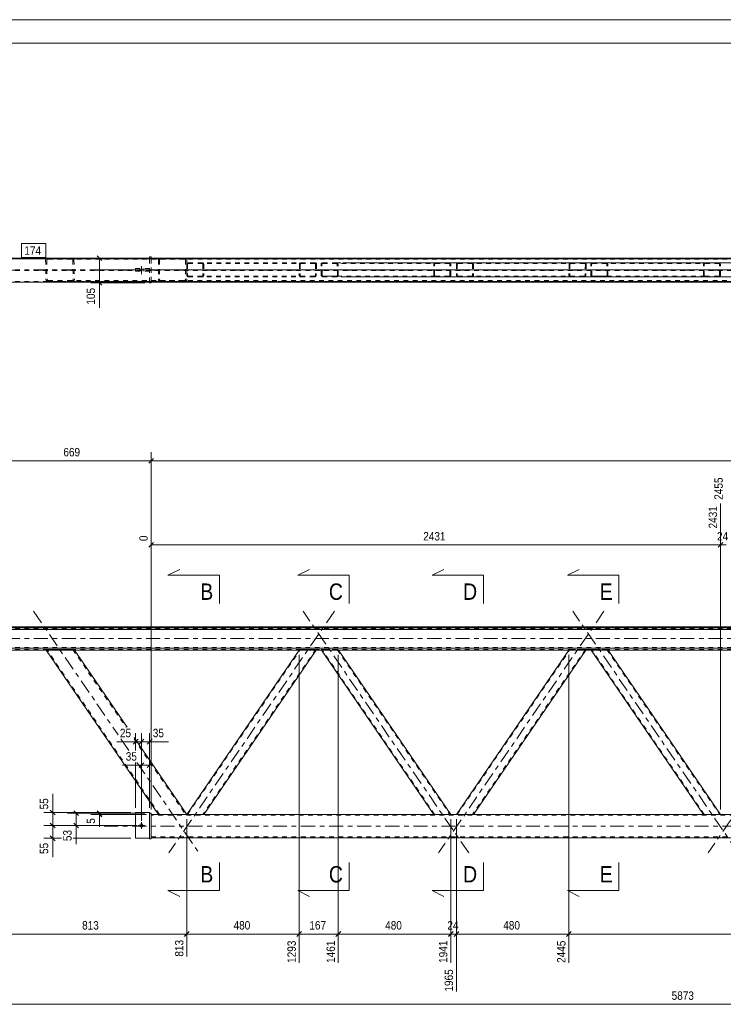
# Model space of a CAD drawing. Header units: millimetres. Extents: x 0 to 914, y 0 to 420.
# Tile 5 of 14: x 121 to 271, y 210 to 420. Entities that reach past the tile are written whole.
import ezdxf

# ---------------------------------------------------------------- set-up
doc = ezdxf.new("R2010")
doc.units = ezdxf.units.MM
for name, pattern in [('XKITLINE00', [0]), ('XKITLINE01', [4, 1, -1, 1, -1]), ('XKITLINE02', [4, 2, -2]), ('XKITLINE03', [6, 3, -1, 1, -1])]:
    doc.linetypes.add(name, pattern=pattern)
for name, color, linetype, lineweight in [('Arkusz rysunku', 3, 'Continuous', 0), ('Element', 2, 'Continuous', 0), ('Przekrój', 7, 'Continuous', 0), ('Wymiar', 4, 'Continuous', 0), ('Znak elementu', 2, 'Continuous', 0), ('Śruba', 3, 'Continuous', 0)]:
    doc.layers.add(name, color=color, linetype=linetype, lineweight=lineweight)
doc.styles.add('ARIAL', font='ARIAL.TTF')

msp = doc.modelspace()

# ---------------------------------------------------------------- linework, layer by layer
at = {"layer": 'Arkusz rysunku', "linetype": 'XKITLINE00', "lineweight": 0}
for p, q in [((914, 420), (0, 420)), ((909, 415), (5, 415))]:
    msp.add_line(p, q, dxfattribs=at)
at = {"layer": 'Element', "linetype": 'XKITLINE00', "lineweight": 0}
for p, q in [((115.58, 369.12), (131.67, 369.12)), ((115.58, 369.1), (664.28, 369.1)), ((115.58, 368.98), (664.28, 368.98)), ((115.58, 368.97), (664.28, 368.97)), ((126.56, 369.12), (126.57, 369.12)), ((131.66, 369.12), (126.57, 369.12)), ((155.75, 369.12), (131.66, 369.12)), ((131.66, 369.12), (131.67, 369.12)), ((131.67, 369.12), (664.28, 369.12)), ((148.32, 369.36), (148.32, 369.12)), ((148.62, 369.36), (148.32, 369.36)), ((148.62, 369.12), (148.62, 369.36)), ((155.75, 369.12), (155.76, 369.12)), ((115.58, 363.97), (429.5, 363.97)), ((148.32, 363.86), (148.32, 363.97)), ((148.32, 363.86), (148.62, 363.86)), ((148.62, 363.86), (148.62, 363.97)), ((115.58, 290.39), (664.28, 290.39)), ((115.58, 290.23), (664.28, 290.23)), ((664.28, 289.83), (115.58, 289.83)), ((115.58, 285.83), (664.28, 285.83)), ((115.58, 285.43), (126.67, 285.43)), ((126.2, 285.43), (150.18, 250.39)), ((126.67, 285.43), (126.68, 285.43)), ((126.68, 285.43), (131.77, 285.43)), ((126.68, 285.43), (131.77, 285.43)), ((131.77, 285.43), (131.78, 285.43)), ((131.78, 285.43), (664.28, 285.43)), ((132.25, 285.43), (143.49, 269.01)), ((180.22, 285.43), (156.24, 250.39)), ((183.85, 285.43), (159.87, 250.39)), ((208.96, 250.39), (184.98, 285.43)), ((212.59, 250.39), (188.61, 285.43)), ((237.78, 285.43), (213.8, 250.39)), ((241.42, 285.43), (217.44, 250.39)), ((266.52, 250.39), (242.54, 285.43)), ((270.16, 250.39), (246.18, 285.43)), ((145, 266.8), (156.24, 250.39)), ((145.32, 250.77), (148.32, 250.77)), ((145.32, 250.77), (145.32, 245.27)), ((148.32, 250.77), (148.32, 250.64)), ((148.62, 250.64), (148.32, 250.64)), ((148.32, 250.64), (148.32, 245.14)), ((148.62, 245.14), (148.62, 250.64)), ((150.18, 250.39), (148.62, 250.39)), ((150.21, 250.39), (150.18, 250.39)), ((150.32, 250.39), (150.21, 250.39)), ((150.48, 250.39), (150.32, 250.39)), ((150.66, 250.39), (150.48, 250.39)), ((150.66, 250.39), (155.75, 250.39)), ((155.94, 250.39), (155.75, 250.39)), ((156.09, 250.39), (155.94, 250.39)), ((156.2, 250.39), (156.09, 250.39)), ((156.24, 250.39), (156.2, 250.39)), ((615.55, 250.39), (156.23, 250.39)), ((145.32, 245.27), (148.32, 245.27)), ((148.32, 245.14), (148.62, 245.14)), ((148.62, 245.39), (623.17, 245.39))]:
    msp.add_line(p, q, dxfattribs=at)
at = {"layer": 'Element', "linetype": 'XKITLINE01', "lineweight": 0}
for p, q in [((126.13, 368.87), (126.1, 368.72)), ((126.1, 368.72), (126.19, 364.52)), ((126.23, 369), (126.13, 368.87)), ((126.39, 369.09), (126.23, 369)), ((126.34, 368.72), (126.36, 368.79)), ((126.34, 368.72), (126.43, 364.52)), ((126.36, 368.79), (126.41, 368.86)), ((126.39, 369.09), (126.56, 369.12)), ((126.41, 368.86), (126.48, 368.9)), ((126.48, 368.9), (126.58, 368.92)), ((155.75, 368.92), (126.58, 368.92)), ((126.58, 368.92), (131.67, 368.92)), ((131.67, 369.12), (131.67, 369.12)), ((131.67, 369.12), (131.85, 369.09)), ((131.67, 368.92), (131.76, 368.9)), ((131.76, 368.9), (131.84, 368.86)), ((131.84, 368.86), (131.89, 368.79)), ((132.01, 369), (131.85, 369.09)), ((131.89, 368.79), (131.91, 368.72)), ((131.91, 368.72), (132, 364.52)), ((132.11, 368.87), (132.01, 369)), ((132.15, 368.72), (132.11, 368.87)), ((132.15, 368.72), (132.25, 364.52)), ((148.32, 363.97), (148.32, 369.12)), ((148.62, 363.97), (148.62, 369.12)), ((148.62, 364.11), (148.62, 369.11)), ((623.17, 369.11), (148.62, 369.11)), ((148.62, 368.91), (623.17, 368.91)), ((150.18, 368.72), (150.21, 368.87)), ((150.18, 368.72), (150.18, 364.52)), ((150.44, 368.79), (150.42, 368.72)), ((150.42, 368.72), (150.42, 364.52)), ((150.49, 368.86), (150.44, 368.79)), ((150.47, 369.09), (150.65, 369.12)), ((150.57, 368.9), (150.49, 368.86)), ((150.66, 368.92), (150.57, 368.9)), ((150.65, 369.12), (150.66, 369.12)), ((155.84, 368.9), (155.75, 368.92)), ((155.76, 369.12), (155.94, 369.09)), ((155.92, 368.86), (155.84, 368.9)), ((155.97, 368.79), (155.92, 368.86)), ((155.99, 368.72), (155.97, 368.79)), ((155.99, 368.72), (155.99, 364.52)), ((156.2, 368.87), (156.23, 368.72)), ((156.23, 368.72), (156.24, 364.52)), ((156.24, 367.82), (156.26, 367.93)), ((156.24, 367.82), (156.24, 365.42)), ((156.26, 367.93), (156.34, 368.03)), ((156.34, 368.03), (156.46, 368.09)), ((156.43, 367.87), (156.42, 367.82)), ((156.42, 367.82), (156.42, 365.42)), ((156.47, 367.92), (156.43, 367.87)), ((156.46, 368.09), (156.6, 368.12)), ((156.53, 367.96), (156.47, 367.92)), ((156.6, 367.97), (156.53, 367.96)), ((183.57, 368.12), (156.6, 368.12)), ((183.57, 367.97), (156.6, 367.97)), ((159.51, 368.12), (159.65, 368.09)), ((159.58, 367.96), (159.51, 367.97)), ((159.64, 367.92), (159.58, 367.96)), ((159.68, 367.87), (159.64, 367.92)), ((159.65, 368.09), (159.76, 368.03)), ((159.69, 367.82), (159.68, 367.87)), ((159.69, 367.82), (159.69, 365.42)), ((159.76, 368.03), (159.84, 367.93)), ((159.84, 367.93), (159.87, 367.82)), ((159.87, 367.82), (159.87, 365.42)), ((180.3, 367.82), (180.24, 365.42)), ((180.33, 367.93), (180.3, 367.82)), ((180.41, 368.03), (180.33, 367.93)), ((180.53, 368.09), (180.41, 368.03)), ((180.48, 367.82), (180.43, 365.42)), ((180.48, 367.82), (180.49, 367.87)), ((180.49, 367.87), (180.53, 367.92)), ((180.67, 368.12), (180.53, 368.09)), ((180.53, 367.92), (180.59, 367.96)), ((180.59, 367.96), (180.66, 367.97)), ((183.71, 368.09), (183.57, 368.12)), ((183.57, 367.97), (183.64, 367.96)), ((183.64, 367.96), (183.7, 367.92)), ((183.7, 367.92), (183.74, 367.87)), ((183.75, 367.82), (183.7, 365.42)), ((183.83, 368.03), (183.71, 368.09)), ((183.74, 367.87), (183.75, 367.82)), ((183.91, 367.93), (183.83, 368.03)), ((183.93, 367.82), (183.88, 365.42)), ((183.93, 367.82), (183.91, 367.93)), ((184.92, 367.93), (184.9, 367.82)), ((184.95, 365.42), (184.9, 367.82)), ((185, 368.03), (184.92, 367.93)), ((185.11, 368.09), (185, 368.03)), ((185.08, 367.82), (185.09, 367.87)), ((185.13, 365.42), (185.08, 367.82)), ((185.09, 367.87), (185.13, 367.92)), ((185.25, 368.12), (185.11, 368.09)), ((185.13, 367.92), (185.19, 367.96)), ((185.19, 367.96), (185.26, 367.97)), ((185.25, 368.12), (188.16, 368.12)), ((185.26, 367.97), (209.32, 367.97)), ((185.26, 367.97), (188.16, 367.97)), ((188.16, 368.12), (212.23, 368.12)), ((188.3, 368.09), (188.16, 368.12)), ((188.16, 367.97), (188.23, 367.96)), ((188.23, 367.96), (188.29, 367.92)), ((188.29, 367.92), (188.33, 367.87)), ((188.42, 368.03), (188.3, 368.09)), ((188.33, 367.87), (188.35, 367.82)), ((188.4, 365.42), (188.35, 367.82)), ((188.5, 367.93), (188.42, 368.03)), ((188.53, 367.82), (188.5, 367.93)), ((188.58, 365.42), (188.53, 367.82)), ((208.96, 367.82), (208.98, 367.93)), ((208.96, 365.42), (208.96, 367.82)), ((208.98, 367.93), (209.06, 368.03)), ((209.06, 368.03), (209.18, 368.09)), ((209.15, 367.87), (209.14, 367.82)), ((209.14, 365.42), (209.14, 367.82)), ((209.19, 367.92), (209.15, 367.87)), ((209.18, 368.09), (209.32, 368.12)), ((209.25, 367.96), (209.19, 367.92)), ((209.32, 367.97), (209.25, 367.96)), ((209.32, 368.12), (212.23, 368.12)), ((209.32, 367.97), (212.23, 367.97)), ((212.23, 368.12), (212.37, 368.09)), ((212.3, 367.96), (212.23, 367.97)), ((212.36, 367.92), (212.3, 367.96)), ((212.4, 367.87), (212.36, 367.92)), ((212.37, 368.09), (212.49, 368.03)), ((212.41, 367.82), (212.4, 367.87)), ((212.41, 365.42), (212.41, 367.82)), ((212.49, 368.03), (212.56, 367.93)), ((212.56, 367.93), (212.59, 367.82)), ((212.59, 365.42), (212.59, 367.82)), ((213.8, 367.82), (213.83, 367.93)), ((213.8, 367.82), (213.8, 365.42)), ((213.83, 367.93), (213.91, 368.03)), ((213.91, 368.03), (214.03, 368.09)), ((214, 367.87), (213.98, 367.82)), ((213.98, 367.82), (213.98, 365.42)), ((214.04, 367.92), (214, 367.87)), ((214.03, 368.09), (214.17, 368.12)), ((214.1, 367.96), (214.04, 367.92)), ((214.17, 367.97), (214.1, 367.96)), ((241.14, 368.12), (214.17, 368.12)), ((241.14, 367.97), (214.17, 367.97)), ((217.07, 368.12), (217.21, 368.09)), ((217.14, 367.96), (217.07, 367.97)), ((217.2, 367.92), (217.14, 367.96)), ((217.24, 367.87), (217.2, 367.92)), ((217.21, 368.09), (217.33, 368.03)), ((217.26, 367.82), (217.24, 367.87)), ((217.26, 367.82), (217.25, 365.42)), ((217.33, 368.03), (217.41, 367.93)), ((217.41, 367.93), (217.44, 367.82)), ((217.44, 367.82), (217.44, 365.42)), ((237.86, 367.82), (237.81, 365.42)), ((237.89, 367.93), (237.86, 367.82)), ((237.97, 368.03), (237.89, 367.93)), ((238.09, 368.09), (237.97, 368.03)), ((238.04, 367.82), (237.99, 365.42)), ((238.04, 367.82), (238.06, 367.87)), ((238.06, 367.87), (238.1, 367.92)), ((238.23, 368.12), (238.09, 368.09)), ((238.1, 367.92), (238.16, 367.96)), ((238.16, 367.96), (238.23, 367.97)), ((241.28, 368.09), (241.14, 368.12)), ((241.14, 367.97), (241.21, 367.96)), ((241.21, 367.96), (241.27, 367.92)), ((241.32, 367.82), (241.26, 365.42)), ((241.27, 367.92), (241.3, 367.87)), ((241.4, 368.03), (241.28, 368.09)), ((241.3, 367.87), (241.32, 367.82)), ((241.47, 367.93), (241.4, 368.03)), ((241.5, 367.82), (241.45, 365.42)), ((241.5, 367.82), (241.47, 367.93)), ((242.49, 367.93), (242.46, 367.82)), ((242.51, 365.42), (242.46, 367.82)), ((242.56, 368.03), (242.49, 367.93)), ((242.68, 368.09), (242.56, 368.03)), ((242.64, 367.82), (242.66, 367.87)), ((242.7, 365.42), (242.64, 367.82)), ((242.66, 367.87), (242.69, 367.92)), ((242.82, 368.12), (242.68, 368.09)), ((242.69, 367.92), (242.75, 367.96)), ((242.75, 367.96), (242.82, 367.97)), ((242.82, 368.12), (245.73, 368.12)), ((242.82, 367.97), (266.89, 367.97)), ((242.82, 367.97), (245.73, 367.97)), ((245.73, 368.12), (269.79, 368.12)), ((245.87, 368.09), (245.73, 368.12)), ((245.73, 367.97), (245.8, 367.96)), ((245.8, 367.96), (245.86, 367.92)), ((245.86, 367.92), (245.9, 367.87)), ((245.99, 368.03), (245.87, 368.09)), ((245.9, 367.87), (245.92, 367.82)), ((245.97, 365.42), (245.92, 367.82)), ((246.07, 367.93), (245.99, 368.03)), ((246.1, 367.82), (246.07, 367.93)), ((246.15, 365.42), (246.1, 367.82)), ((266.52, 367.82), (266.55, 367.93)), ((266.52, 365.42), (266.52, 367.82)), ((266.55, 367.93), (266.63, 368.03)), ((266.63, 368.03), (266.75, 368.09)), ((266.72, 367.87), (266.7, 367.82)), ((266.71, 365.42), (266.7, 367.82)), ((266.76, 367.92), (266.72, 367.87)), ((266.75, 368.09), (266.89, 368.12)), ((266.82, 367.96), (266.76, 367.92)), ((266.89, 367.97), (266.82, 367.96)), ((266.89, 368.12), (269.79, 368.12)), ((266.89, 367.97), (269.79, 367.97)), ((269.79, 368.12), (269.93, 368.09)), ((269.86, 367.96), (269.79, 367.97)), ((269.92, 367.92), (269.86, 367.96)), ((269.96, 367.87), (269.92, 367.92)), ((269.93, 368.09), (270.05, 368.03)), ((269.98, 367.82), (269.96, 367.87)), ((269.98, 365.42), (269.98, 367.82)), ((270.05, 368.03), (270.13, 367.93)), ((270.13, 367.93), (270.16, 367.82)), ((270.16, 365.42), (270.16, 367.82)), ((115.58, 366.62), (429.5, 366.62)), ((115.58, 366.46), (429.5, 366.46)), ((148.32, 366.91), (145.32, 366.91)), ((145.32, 366.91), (145.32, 366.31)), ((148.32, 366.31), (145.32, 366.31)), ((148.32, 366.91), (148.32, 366.31)), ((115.58, 364.12), (429.5, 364.12)), ((115.58, 364.11), (429.5, 364.11)), ((115.58, 363.98), (429.5, 363.98)), ((126.19, 364.52), (126.23, 364.36)), ((126.23, 364.36), (126.33, 364.23)), ((126.33, 364.23), (126.49, 364.15)), ((126.45, 364.44), (126.43, 364.52)), ((126.5, 364.38), (126.45, 364.44)), ((126.49, 364.15), (126.68, 364.12)), ((126.58, 364.33), (126.5, 364.38)), ((126.68, 364.32), (126.58, 364.33)), ((126.68, 364.32), (155.75, 364.32)), ((126.68, 364.12), (155.75, 364.12)), ((131.86, 364.33), (131.77, 364.32)), ((131.77, 364.12), (131.95, 364.15)), ((131.94, 364.38), (131.86, 364.33)), ((131.99, 364.44), (131.94, 364.38)), ((131.95, 364.15), (132.11, 364.23)), ((132, 364.52), (131.99, 364.44)), ((132.11, 364.23), (132.21, 364.36)), ((132.21, 364.36), (132.25, 364.52)), ((429.5, 364.31), (148.62, 364.31)), ((429.5, 364.11), (148.62, 364.11)), ((150.21, 364.36), (150.18, 364.52)), ((150.42, 364.52), (150.44, 364.44)), ((150.44, 364.44), (150.49, 364.38)), ((150.66, 364.12), (150.48, 364.15)), ((150.49, 364.38), (150.57, 364.33)), ((150.57, 364.33), (150.66, 364.32)), ((155.75, 364.32), (155.84, 364.33)), ((155.94, 364.15), (155.75, 364.12)), ((155.84, 364.33), (155.92, 364.38)), ((155.92, 364.38), (155.97, 364.44)), ((155.97, 364.44), (155.99, 364.52)), ((156.24, 364.52), (156.2, 364.36)), ((156.26, 365.3), (156.24, 365.42)), ((156.34, 365.2), (156.26, 365.3)), ((156.46, 365.14), (156.34, 365.2)), ((156.42, 365.42), (156.43, 365.36)), ((156.43, 365.36), (156.47, 365.31)), ((156.6, 365.12), (156.46, 365.14)), ((156.47, 365.31), (156.53, 365.28)), ((156.53, 365.28), (156.6, 365.27)), ((183.51, 365.27), (156.6, 365.27)), ((183.51, 365.12), (156.6, 365.12)), ((159.51, 365.27), (159.58, 365.28)), ((159.65, 365.14), (159.51, 365.12)), ((159.58, 365.28), (159.64, 365.31)), ((159.64, 365.31), (159.67, 365.36)), ((159.76, 365.2), (159.65, 365.14)), ((159.67, 365.36), (159.69, 365.42)), ((159.84, 365.3), (159.76, 365.2)), ((159.87, 365.42), (159.84, 365.3)), ((180.24, 365.42), (180.27, 365.3)), ((180.27, 365.3), (180.35, 365.2)), ((180.35, 365.2), (180.46, 365.14)), ((180.44, 365.36), (180.43, 365.42)), ((180.48, 365.31), (180.44, 365.36)), ((180.46, 365.14), (180.6, 365.12)), ((180.54, 365.28), (180.48, 365.31)), ((180.61, 365.27), (180.54, 365.28)), ((183.58, 365.28), (183.51, 365.27)), ((183.51, 365.12), (183.65, 365.14)), ((183.64, 365.31), (183.58, 365.28)), ((183.68, 365.36), (183.64, 365.31)), ((183.65, 365.14), (183.77, 365.2)), ((183.7, 365.42), (183.68, 365.36)), ((183.77, 365.2), (183.85, 365.3)), ((183.85, 365.3), (183.88, 365.42)), ((184.95, 365.42), (184.98, 365.3)), ((184.98, 365.3), (185.06, 365.2)), ((185.06, 365.2), (185.18, 365.14)), ((185.14, 365.36), (185.13, 365.42)), ((185.19, 365.31), (185.14, 365.36)), ((185.18, 365.14), (185.32, 365.12)), ((185.24, 365.28), (185.19, 365.31)), ((185.31, 365.27), (185.24, 365.28)), ((209.32, 365.27), (185.31, 365.27)), ((185.31, 365.27), (188.22, 365.27)), ((188.23, 365.12), (185.32, 365.12)), ((188.29, 365.28), (188.22, 365.27)), ((188.23, 365.12), (188.36, 365.14)), ((212.23, 365.12), (188.23, 365.12)), ((188.35, 365.31), (188.29, 365.28)), ((188.39, 365.36), (188.35, 365.31)), ((188.36, 365.14), (188.48, 365.2)), ((188.4, 365.42), (188.39, 365.36)), ((188.48, 365.2), (188.56, 365.3)), ((188.56, 365.3), (188.58, 365.42)), ((208.99, 365.3), (208.96, 365.42)), ((209.06, 365.2), (208.99, 365.3)), ((209.18, 365.14), (209.06, 365.2)), ((209.14, 365.42), (209.15, 365.36)), ((209.15, 365.36), (209.19, 365.31)), ((209.32, 365.12), (209.18, 365.14)), ((209.19, 365.31), (209.25, 365.28)), ((209.25, 365.28), (209.32, 365.27)), ((212.23, 365.27), (209.32, 365.27)), ((209.32, 365.12), (212.23, 365.12)), ((212.23, 365.27), (212.3, 365.28)), ((212.37, 365.14), (212.23, 365.12)), ((212.3, 365.28), (212.36, 365.31)), ((212.36, 365.31), (212.4, 365.36)), ((212.49, 365.2), (212.37, 365.14)), ((212.4, 365.36), (212.41, 365.42)), ((212.57, 365.3), (212.49, 365.2)), ((212.59, 365.42), (212.57, 365.3)), ((213.83, 365.3), (213.8, 365.42)), ((213.91, 365.2), (213.83, 365.3)), ((214.03, 365.14), (213.91, 365.2)), ((213.98, 365.42), (214, 365.36)), ((214, 365.36), (214.04, 365.31)), ((214.16, 365.12), (214.03, 365.14)), ((214.04, 365.31), (214.1, 365.28)), ((214.1, 365.28), (214.16, 365.27)), ((241.08, 365.27), (214.16, 365.27)), ((241.08, 365.12), (214.16, 365.12)), ((217.07, 365.27), (217.14, 365.28)), ((217.21, 365.14), (217.07, 365.12)), ((217.14, 365.28), (217.2, 365.31)), ((217.2, 365.31), (217.24, 365.36)), ((217.33, 365.2), (217.21, 365.14)), ((217.24, 365.36), (217.25, 365.42)), ((217.41, 365.3), (217.33, 365.2)), ((217.44, 365.42), (217.41, 365.3)), ((237.81, 365.42), (237.84, 365.3)), ((237.84, 365.3), (237.91, 365.2)), ((237.91, 365.2), (238.03, 365.14)), ((238.01, 365.36), (237.99, 365.42)), ((238.04, 365.31), (238.01, 365.36)), ((238.03, 365.14), (238.17, 365.12)), ((238.1, 365.28), (238.04, 365.31)), ((238.17, 365.27), (238.1, 365.28)), ((241.15, 365.28), (241.08, 365.27)), ((241.08, 365.12), (241.22, 365.14)), ((241.21, 365.31), (241.15, 365.28)), ((241.25, 365.36), (241.21, 365.31)), ((241.22, 365.14), (241.33, 365.2)), ((241.26, 365.42), (241.25, 365.36)), ((241.33, 365.2), (241.42, 365.3)), ((241.42, 365.3), (241.45, 365.42)), ((242.51, 365.42), (242.54, 365.3)), ((242.54, 365.3), (242.63, 365.2)), ((242.63, 365.2), (242.74, 365.14)), ((242.71, 365.36), (242.7, 365.42)), ((242.75, 365.31), (242.71, 365.36)), ((242.74, 365.14), (242.88, 365.12)), ((242.81, 365.28), (242.75, 365.31)), ((242.88, 365.27), (242.81, 365.28)), ((266.89, 365.27), (242.88, 365.27)), ((242.88, 365.27), (245.79, 365.27)), ((245.79, 365.12), (242.88, 365.12)), ((245.86, 365.28), (245.79, 365.27)), ((245.79, 365.12), (245.93, 365.14)), ((269.8, 365.12), (245.79, 365.12)), ((245.92, 365.31), (245.86, 365.28)), ((245.95, 365.36), (245.92, 365.31)), ((245.93, 365.14), (246.05, 365.2)), ((245.97, 365.42), (245.95, 365.36)), ((246.05, 365.2), (246.12, 365.3)), ((246.12, 365.3), (246.15, 365.42)), ((266.55, 365.3), (266.52, 365.42)), ((266.63, 365.2), (266.55, 365.3)), ((266.75, 365.14), (266.63, 365.2)), ((266.71, 365.42), (266.72, 365.36)), ((266.72, 365.36), (266.76, 365.31)), ((266.89, 365.12), (266.75, 365.14)), ((266.76, 365.31), (266.82, 365.28)), ((266.82, 365.28), (266.89, 365.27)), ((269.8, 365.27), (266.89, 365.27)), ((266.89, 365.12), (269.8, 365.12)), ((269.8, 365.27), (269.86, 365.28)), ((269.93, 365.14), (269.8, 365.12)), ((269.86, 365.28), (269.92, 365.31)), ((269.92, 365.31), (269.96, 365.36)), ((270.05, 365.2), (269.93, 365.14)), ((269.96, 365.36), (269.98, 365.42)), ((270.13, 365.3), (270.05, 365.2)), ((270.16, 365.42), (270.13, 365.3)), ((115.58, 289.99), (664.28, 289.99)), ((115.58, 289.88), (664.28, 289.88)), ((115.58, 285.99), (664.28, 285.99)), ((115.58, 285.93), (664.28, 285.93)), ((115.58, 285.59), (664.28, 285.59)), ((126.19, 285.44), (126.1, 285.58)), ((126.13, 285.58), (126.1, 285.58)), ((126.23, 285.59), (126.13, 285.58)), ((126.19, 285.44), (126.2, 285.43)), ((126.19, 285.44), (126.23, 285.44)), ((126.39, 285.59), (126.23, 285.59)), ((126.23, 285.44), (126.33, 285.43)), ((126.33, 285.43), (126.49, 285.43)), ((150.42, 250.39), (126.34, 285.58)), ((126.34, 285.58), (126.43, 285.44)), ((126.34, 285.58), (126.36, 285.58)), ((126.36, 285.58), (126.41, 285.58)), ((126.57, 285.59), (126.39, 285.59)), ((126.41, 285.58), (126.48, 285.58)), ((126.45, 285.44), (126.43, 285.44)), ((126.5, 285.44), (126.45, 285.44)), ((126.48, 285.58), (126.58, 285.58)), ((126.49, 285.43), (126.67, 285.43)), ((126.58, 285.44), (126.5, 285.44)), ((126.57, 285.59), (131.66, 285.59)), ((126.58, 285.58), (131.67, 285.58)), ((126.68, 285.44), (126.58, 285.44)), ((126.67, 285.43), (126.68, 285.43)), ((126.68, 285.44), (131.77, 285.44)), ((131.85, 285.59), (131.66, 285.59)), ((131.67, 285.58), (131.76, 285.58)), ((131.76, 285.58), (131.84, 285.58)), ((131.86, 285.44), (131.77, 285.44)), ((131.77, 285.43), (131.78, 285.43)), ((131.78, 285.43), (131.95, 285.43)), ((131.84, 285.58), (131.89, 285.58)), ((132.01, 285.59), (131.85, 285.59)), ((131.94, 285.44), (131.86, 285.44)), ((131.89, 285.58), (131.91, 285.58)), ((131.91, 285.58), (143.25, 269.01)), ((132, 285.44), (131.91, 285.58)), ((131.99, 285.44), (131.94, 285.44)), ((131.95, 285.43), (132.11, 285.43)), ((132, 285.44), (131.99, 285.44)), ((132.11, 285.58), (132.01, 285.59)), ((132.15, 285.58), (132.11, 285.58)), ((132.11, 285.43), (132.21, 285.44)), ((132.25, 285.44), (132.15, 285.58)), ((132.21, 285.44), (132.25, 285.44)), ((132.25, 285.44), (132.25, 285.43)), ((156.42, 250.39), (180.48, 285.55)), ((183.75, 285.55), (159.69, 250.39)), ((180.3, 285.55), (180.22, 285.43)), ((180.24, 285.47), (180.27, 285.47)), ((180.27, 285.47), (180.35, 285.47)), ((180.33, 285.55), (180.3, 285.55)), ((180.41, 285.55), (180.33, 285.55)), ((180.35, 285.47), (180.46, 285.46)), ((180.53, 285.56), (180.41, 285.55)), ((180.44, 285.47), (180.43, 285.47)), ((180.48, 285.47), (180.44, 285.47)), ((180.46, 285.46), (180.6, 285.46)), ((180.48, 285.55), (180.49, 285.55)), ((180.54, 285.47), (180.48, 285.47)), ((180.49, 285.55), (180.53, 285.55)), ((180.67, 285.56), (180.53, 285.56)), ((180.53, 285.55), (180.59, 285.55)), ((180.61, 285.47), (180.54, 285.47)), ((180.59, 285.55), (180.66, 285.55)), ((180.6, 285.46), (183.51, 285.46)), ((180.61, 285.47), (183.51, 285.47)), ((180.66, 285.55), (183.57, 285.55)), ((180.67, 285.56), (183.57, 285.56)), ((183.58, 285.47), (183.51, 285.47)), ((183.51, 285.46), (183.65, 285.46)), ((183.71, 285.56), (183.57, 285.56)), ((183.57, 285.55), (183.64, 285.55)), ((183.64, 285.47), (183.58, 285.47)), ((183.64, 285.55), (183.7, 285.55)), ((183.68, 285.47), (183.64, 285.47)), ((183.65, 285.46), (183.77, 285.47)), ((183.7, 285.47), (183.68, 285.47)), ((183.7, 285.55), (183.74, 285.55)), ((183.83, 285.55), (183.71, 285.56)), ((183.74, 285.55), (183.75, 285.55)), ((183.77, 285.47), (183.85, 285.47)), ((183.91, 285.55), (183.83, 285.55)), ((183.93, 285.55), (183.85, 285.43)), ((183.85, 285.47), (183.88, 285.47)), ((183.93, 285.55), (183.91, 285.55)), ((184.95, 285.47), (184.9, 285.55)), ((184.92, 285.55), (184.9, 285.55)), ((185, 285.55), (184.92, 285.55)), ((184.98, 285.43), (184.95, 285.47)), ((184.95, 285.47), (184.98, 285.47)), ((184.98, 285.47), (185.06, 285.47)), ((185.11, 285.56), (185, 285.55)), ((185.06, 285.47), (185.18, 285.46)), ((209.14, 250.39), (185.08, 285.55)), ((185.08, 285.55), (185.13, 285.47)), ((185.08, 285.55), (185.09, 285.55)), ((185.09, 285.55), (185.13, 285.55)), ((185.25, 285.56), (185.11, 285.56)), ((185.13, 285.55), (185.19, 285.55)), ((185.14, 285.47), (185.13, 285.47)), ((185.19, 285.47), (185.14, 285.47)), ((185.18, 285.46), (185.32, 285.46)), ((185.19, 285.55), (185.26, 285.55)), ((185.24, 285.47), (185.19, 285.47)), ((185.31, 285.47), (185.24, 285.47)), ((185.25, 285.56), (188.16, 285.56)), ((185.26, 285.55), (188.16, 285.55)), ((185.31, 285.47), (188.22, 285.47)), ((185.32, 285.46), (188.23, 285.46)), ((188.3, 285.56), (188.16, 285.56)), ((188.16, 285.55), (188.23, 285.55)), ((188.29, 285.47), (188.22, 285.47)), ((188.23, 285.55), (188.29, 285.55)), ((188.23, 285.46), (188.36, 285.46)), ((188.29, 285.55), (188.33, 285.55)), ((188.35, 285.47), (188.29, 285.47)), ((188.42, 285.55), (188.3, 285.56)), ((188.33, 285.55), (188.35, 285.55)), ((188.35, 285.55), (212.41, 250.39)), ((188.4, 285.47), (188.35, 285.55)), ((188.39, 285.47), (188.35, 285.47)), ((188.36, 285.46), (188.48, 285.47)), ((188.4, 285.47), (188.39, 285.47)), ((188.5, 285.55), (188.42, 285.55)), ((188.48, 285.47), (188.56, 285.47)), ((188.53, 285.55), (188.5, 285.55)), ((188.58, 285.47), (188.53, 285.55)), ((188.56, 285.47), (188.58, 285.47)), ((188.61, 285.43), (188.58, 285.47)), ((213.98, 250.39), (238.04, 285.55)), ((241.32, 285.55), (217.25, 250.39)), ((237.86, 285.55), (237.78, 285.43)), ((237.81, 285.47), (237.84, 285.47)), ((237.84, 285.47), (237.91, 285.47)), ((237.89, 285.55), (237.86, 285.55)), ((237.97, 285.55), (237.89, 285.55)), ((237.91, 285.47), (238.03, 285.46)), ((238.09, 285.56), (237.97, 285.55)), ((238.01, 285.47), (237.99, 285.47)), ((238.04, 285.47), (238.01, 285.47)), ((238.03, 285.46), (238.17, 285.46)), ((238.04, 285.55), (238.06, 285.55)), ((238.1, 285.47), (238.04, 285.47)), ((238.06, 285.55), (238.1, 285.55)), ((238.23, 285.56), (238.09, 285.56)), ((238.1, 285.55), (238.16, 285.55)), ((238.17, 285.47), (238.1, 285.47)), ((238.16, 285.55), (238.23, 285.55)), ((238.17, 285.47), (241.08, 285.47)), ((238.17, 285.46), (241.08, 285.46)), ((238.23, 285.56), (241.14, 285.56)), ((238.23, 285.55), (241.14, 285.55)), ((241.15, 285.47), (241.08, 285.47)), ((241.08, 285.46), (241.22, 285.46)), ((241.28, 285.56), (241.14, 285.56)), ((241.14, 285.55), (241.21, 285.55)), ((241.21, 285.47), (241.15, 285.47)), ((241.21, 285.55), (241.27, 285.55)), ((241.25, 285.47), (241.21, 285.47)), ((241.22, 285.46), (241.33, 285.47)), ((241.26, 285.47), (241.25, 285.47)), ((241.27, 285.55), (241.3, 285.55)), ((241.4, 285.55), (241.28, 285.56)), ((241.3, 285.55), (241.32, 285.55)), ((241.33, 285.47), (241.42, 285.47)), ((241.47, 285.55), (241.4, 285.55)), ((241.5, 285.55), (241.42, 285.43)), ((241.42, 285.47), (241.45, 285.47)), ((241.5, 285.55), (241.47, 285.55)), ((242.51, 285.47), (242.46, 285.55)), ((242.49, 285.55), (242.46, 285.55)), ((242.56, 285.55), (242.49, 285.55)), ((242.54, 285.43), (242.51, 285.47)), ((242.51, 285.47), (242.54, 285.47)), ((242.54, 285.47), (242.63, 285.47)), ((242.68, 285.56), (242.56, 285.55)), ((242.63, 285.47), (242.74, 285.46)), ((266.7, 250.39), (242.64, 285.55)), ((242.64, 285.55), (242.7, 285.47)), ((242.64, 285.55), (242.66, 285.55)), ((242.66, 285.55), (242.69, 285.55)), ((242.82, 285.56), (242.68, 285.56)), ((242.69, 285.55), (242.75, 285.55)), ((242.71, 285.47), (242.7, 285.47)), ((242.75, 285.47), (242.71, 285.47)), ((242.74, 285.46), (242.88, 285.46)), ((242.75, 285.55), (242.82, 285.55)), ((242.81, 285.47), (242.75, 285.47)), ((242.88, 285.47), (242.81, 285.47)), ((242.82, 285.56), (245.73, 285.56)), ((242.82, 285.55), (245.73, 285.55)), ((242.88, 285.47), (245.79, 285.47)), ((242.88, 285.46), (245.79, 285.46)), ((245.87, 285.56), (245.73, 285.56)), ((245.73, 285.55), (245.8, 285.55)), ((245.86, 285.47), (245.79, 285.47)), ((245.79, 285.46), (245.93, 285.46)), ((245.8, 285.55), (245.86, 285.55)), ((245.86, 285.55), (245.9, 285.55)), ((245.92, 285.47), (245.86, 285.47)), ((245.99, 285.55), (245.87, 285.56)), ((245.9, 285.55), (245.92, 285.55)), ((245.92, 285.55), (269.98, 250.39)), ((245.97, 285.47), (245.92, 285.55)), ((245.95, 285.47), (245.92, 285.47)), ((245.93, 285.46), (246.05, 285.47)), ((245.97, 285.47), (245.95, 285.47)), ((246.07, 285.55), (245.99, 285.55)), ((246.05, 285.47), (246.12, 285.47)), ((246.1, 285.55), (246.07, 285.55)), ((246.15, 285.47), (246.1, 285.55)), ((246.12, 285.47), (246.15, 285.47)), ((246.18, 285.43), (246.15, 285.47)), ((144.98, 266.49), (155.99, 250.39)), ((148.32, 245.27), (148.32, 250.64)), ((148.62, 250.39), (148.62, 245.39)), ((623.17, 250.19), (148.62, 250.19)), ((156.23, 250.39), (150.18, 250.39)), ((150.18, 250.39), (150.18, 250.39)), ((150.18, 250.39), (150.21, 250.39)), ((150.21, 250.39), (150.32, 250.39)), ((150.32, 250.39), (150.47, 250.39)), ((150.42, 250.39), (150.42, 250.39)), ((150.44, 250.39), (150.42, 250.39)), ((150.42, 250.39), (150.44, 250.39)), ((150.47, 250.39), (150.44, 250.39)), ((150.44, 250.39), (150.48, 250.39)), ((150.57, 250.39), (150.47, 250.39)), ((150.47, 250.39), (150.66, 250.39)), ((150.48, 250.39), (150.49, 250.39)), ((150.49, 250.39), (150.57, 250.39)), ((155.84, 250.39), (150.57, 250.39)), ((155.84, 250.39), (150.57, 250.39)), ((150.66, 250.39), (155.75, 250.39)), ((155.75, 250.39), (155.94, 250.39)), ((155.84, 250.39), (155.94, 250.39)), ((155.84, 250.39), (155.92, 250.39)), ((155.92, 250.39), (155.94, 250.39)), ((155.94, 250.39), (155.97, 250.39)), ((155.94, 250.39), (155.97, 250.39)), ((155.94, 250.39), (156.09, 250.39)), ((155.97, 250.39), (155.99, 250.39)), ((155.97, 250.39), (155.99, 250.39)), ((155.99, 250.39), (155.99, 250.39)), ((156.09, 250.39), (156.2, 250.39)), ((156.2, 250.39), (156.23, 250.39)), ((156.24, 250.39), (156.23, 250.39)), ((156.24, 250.39), (156.24, 250.39)), ((156.26, 250.39), (156.24, 250.39)), ((156.24, 250.39), (156.26, 250.39)), ((156.34, 250.39), (156.26, 250.39)), ((156.26, 250.39), (156.34, 250.39)), ((156.46, 250.39), (156.34, 250.39)), ((156.34, 250.39), (156.46, 250.39)), ((156.42, 250.39), (156.42, 250.39)), ((156.43, 250.39), (156.42, 250.39)), ((156.42, 250.39), (156.43, 250.39)), ((156.46, 250.39), (156.43, 250.39)), ((156.43, 250.39), (156.47, 250.39)), ((156.53, 250.39), (156.46, 250.39)), ((156.6, 250.39), (156.46, 250.39)), ((156.46, 250.39), (156.6, 250.39)), ((156.47, 250.39), (156.53, 250.39)), ((159.58, 250.39), (156.53, 250.39)), ((159.58, 250.39), (156.53, 250.39)), ((156.6, 250.39), (159.51, 250.39)), ((156.6, 250.39), (159.51, 250.39)), ((159.51, 250.39), (159.69, 250.39)), ((159.65, 250.39), (159.51, 250.39)), ((159.58, 250.39), (159.64, 250.39)), ((159.58, 250.39), (159.64, 250.39)), ((159.64, 250.39), (159.67, 250.39)), ((159.64, 250.39), (159.65, 250.39)), ((159.65, 250.39), (159.68, 250.39)), ((159.76, 250.39), (159.65, 250.39)), ((159.67, 250.39), (159.69, 250.39)), ((159.68, 250.39), (159.69, 250.39)), ((159.69, 250.39), (159.76, 250.39)), ((159.76, 250.39), (159.84, 250.39)), ((159.84, 250.39), (159.76, 250.39)), ((159.84, 250.39), (159.87, 250.39)), ((159.87, 250.39), (159.84, 250.39)), ((208.96, 250.39), (208.96, 250.39)), ((208.99, 250.39), (208.96, 250.39)), ((208.96, 250.39), (208.98, 250.39)), ((208.98, 250.39), (209.06, 250.39)), ((209.06, 250.39), (208.99, 250.39)), ((209.18, 250.39), (209.06, 250.39)), ((209.06, 250.39), (209.18, 250.39)), ((209.14, 250.39), (209.14, 250.39)), ((209.15, 250.39), (209.14, 250.39)), ((209.14, 250.39), (209.15, 250.39)), ((209.18, 250.39), (209.15, 250.39)), ((209.15, 250.39), (209.19, 250.39)), ((209.25, 250.39), (209.18, 250.39)), ((209.32, 250.39), (209.18, 250.39)), ((209.18, 250.39), (209.32, 250.39)), ((209.19, 250.39), (209.25, 250.39)), ((212.3, 250.39), (209.25, 250.39)), ((212.3, 250.39), (209.25, 250.39)), ((209.32, 250.39), (212.23, 250.39)), ((209.32, 250.39), (212.23, 250.39)), ((212.23, 250.39), (212.41, 250.39)), ((212.37, 250.39), (212.23, 250.39)), ((212.3, 250.39), (212.36, 250.39)), ((212.3, 250.39), (212.36, 250.39)), ((212.36, 250.39), (212.4, 250.39)), ((212.36, 250.39), (212.37, 250.39)), ((212.37, 250.39), (212.4, 250.39)), ((212.49, 250.39), (212.37, 250.39)), ((212.4, 250.39), (212.41, 250.39)), ((212.4, 250.39), (212.41, 250.39)), ((212.41, 250.39), (212.41, 250.39)), ((212.41, 250.39), (212.49, 250.39)), ((212.49, 250.39), (212.56, 250.39)), ((212.57, 250.39), (212.49, 250.39)), ((212.56, 250.39), (212.59, 250.39)), ((212.59, 250.39), (212.57, 250.39)), ((212.59, 250.39), (212.59, 250.39)), ((213.8, 250.39), (213.8, 250.39)), ((213.83, 250.39), (213.8, 250.39)), ((213.8, 250.39), (213.83, 250.39)), ((213.91, 250.39), (213.83, 250.39)), ((213.83, 250.39), (213.91, 250.39)), ((214.03, 250.39), (213.91, 250.39)), ((213.91, 250.39), (214.03, 250.39)), ((213.98, 250.39), (213.98, 250.39)), ((214, 250.39), (213.98, 250.39)), ((213.98, 250.39), (214, 250.39)), ((214.03, 250.39), (214, 250.39)), ((214, 250.39), (214.04, 250.39)), ((214.1, 250.39), (214.03, 250.39)), ((214.16, 250.39), (214.03, 250.39)), ((214.03, 250.39), (214.17, 250.39)), ((214.04, 250.39), (214.1, 250.39)), ((217.14, 250.39), (214.1, 250.39)), ((217.14, 250.39), (214.1, 250.39)), ((214.16, 250.39), (217.07, 250.39)), ((214.17, 250.39), (217.07, 250.39)), ((217.07, 250.39), (217.26, 250.39)), ((217.21, 250.39), (217.07, 250.39)), ((217.14, 250.39), (217.2, 250.39)), ((217.14, 250.39), (217.2, 250.39)), ((217.2, 250.39), (217.24, 250.39)), ((217.2, 250.39), (217.21, 250.39)), ((217.21, 250.39), (217.24, 250.39)), ((217.33, 250.39), (217.21, 250.39)), ((217.24, 250.39), (217.25, 250.39)), ((217.24, 250.39), (217.26, 250.39)), ((217.26, 250.39), (217.33, 250.39)), ((217.33, 250.39), (217.41, 250.39)), ((217.41, 250.39), (217.33, 250.39)), ((217.41, 250.39), (217.44, 250.39)), ((217.44, 250.39), (217.41, 250.39)), ((266.52, 250.39), (266.52, 250.39)), ((266.55, 250.39), (266.52, 250.39)), ((266.52, 250.39), (266.55, 250.39)), ((266.63, 250.39), (266.55, 250.39)), ((266.55, 250.39), (266.63, 250.39)), ((266.75, 250.39), (266.63, 250.39)), ((266.63, 250.39), (266.75, 250.39)), ((266.71, 250.39), (266.7, 250.39)), ((266.72, 250.39), (266.7, 250.39)), ((266.71, 250.39), (266.72, 250.39)), ((266.75, 250.39), (266.72, 250.39)), ((266.72, 250.39), (266.76, 250.39)), ((266.82, 250.39), (266.75, 250.39)), ((266.89, 250.39), (266.75, 250.39)), ((266.75, 250.39), (266.89, 250.39)), ((266.76, 250.39), (266.82, 250.39)), ((269.86, 250.39), (266.82, 250.39)), ((269.86, 250.39), (266.82, 250.39)), ((266.89, 250.39), (269.79, 250.39)), ((266.89, 250.39), (269.8, 250.39)), ((269.79, 250.39), (269.98, 250.39)), ((269.93, 250.39), (269.8, 250.39)), ((269.86, 250.39), (269.92, 250.39)), ((269.86, 250.39), (269.92, 250.39)), ((269.92, 250.39), (269.96, 250.39)), ((269.92, 250.39), (269.93, 250.39)), ((269.93, 250.39), (269.96, 250.39)), ((270.05, 250.39), (269.93, 250.39)), ((269.96, 250.39), (269.98, 250.39)), ((269.96, 250.39), (269.98, 250.39)), ((269.98, 250.39), (269.98, 250.39)), ((269.98, 250.39), (270.05, 250.39)), ((270.05, 250.39), (270.13, 250.39)), ((270.13, 250.39), (270.05, 250.39)), ((270.13, 250.39), (270.16, 250.39)), ((270.16, 250.39), (270.13, 250.39)), ((270.16, 250.39), (270.16, 250.39)), ((148.62, 245.59), (623.17, 245.59))]:
    msp.add_line(p, q, dxfattribs=at)
at = {"layer": 'Element', "linetype": 'XKITLINE03', "lineweight": 0}
for p, q in [((105.58, 366.54), (429.5, 366.54)), ((123.52, 366.62), (158.85, 366.62)), ((138.62, 366.61), (429.5, 366.61)), ((187.74, 366.62), (152.41, 366.62)), ((216.42, 366.62), (181.09, 366.62)), ((245.3, 366.62), (209.97, 366.62)), ((273.99, 366.62), (238.66, 366.62)), ((302.87, 366.62), (267.54, 366.62)), ((123.52, 293.76), (141.61, 267.33)), ((187.74, 293.76), (152.41, 242.14)), ((216.42, 242.14), (181.09, 293.76)), ((245.3, 293.76), (209.97, 242.14)), ((273.99, 242.14), (238.66, 293.76)), ((302.87, 293.76), (267.54, 242.14)), ((105.58, 287.91), (674.28, 287.91)), ((142.19, 266.49), (143.89, 264.01)), ((145.61, 261.49), (158.85, 242.14)), ((138.62, 247.89), (633.17, 247.89))]:
    msp.add_line(p, q, dxfattribs=at)
at = {"layer": 'Element', "linetype": 'XKITLINE01', "lineweight": 0}
for centre, radius, start, end in [((150.61, 368.66), 0.451, 107.4009, 151.6704), ((155.8, 368.66), 0.452, 28.345, 72.5999), ((150.61, 364.58), 0.452, 208.345, 252.5999), ((155.8, 364.58), 0.451, 287.4009, 331.6704)]:
    msp.add_arc(centre, radius, start, end, dxfattribs=at)
at = {"layer": 'Przekrój', "linetype": 'XKITLINE00', "lineweight": 0}
for p, q in [((152.23, 301.42), (154.73, 302.67)), ((179.94, 301.42), (182.44, 302.67)), ((208.59, 301.42), (211.09, 302.67)), ((237.5, 301.42), (240, 302.67)), ((157.23, 301.42), (152.23, 301.42)), ((163.23, 301.42), (157.23, 301.42)), ((163.23, 301.42), (163.23, 295.42)), ((184.94, 301.42), (179.94, 301.42)), ((190.94, 301.42), (184.94, 301.42)), ((190.94, 301.42), (190.94, 295.42)), ((213.59, 301.42), (208.59, 301.42)), ((219.59, 301.42), (213.59, 301.42)), ((219.59, 301.42), (219.59, 295.42)), ((242.5, 301.42), (237.5, 301.42)), ((248.5, 301.42), (242.5, 301.42)), ((248.5, 301.42), (248.5, 295.42)), ((163.23, 234.1), (163.23, 240.1)), ((190.94, 234.1), (190.94, 240.1)), ((219.59, 234.1), (219.59, 240.1)), ((248.5, 234.1), (248.5, 240.1)), ((152.23, 234.1), (154.73, 232.85)), ((157.23, 234.1), (152.23, 234.1)), ((163.23, 234.1), (157.23, 234.1)), ((179.94, 234.1), (182.44, 232.85)), ((184.94, 234.1), (179.94, 234.1)), ((190.94, 234.1), (184.94, 234.1)), ((208.59, 234.1), (211.09, 232.85)), ((213.59, 234.1), (208.59, 234.1)), ((219.59, 234.1), (213.59, 234.1)), ((237.5, 234.1), (240, 232.85)), ((242.5, 234.1), (237.5, 234.1)), ((248.5, 234.1), (242.5, 234.1))]:
    msp.add_line(p, q, dxfattribs=at)
at = {"layer": 'Wymiar', "linetype": 'XKITLINE00', "lineweight": 0}
for p, q in [((147.62, 369.11), (135.76, 369.11)), ((137.11, 369.62), (138.13, 368.61)), ((137.62, 363.86), (137.62, 369.11)), ((189.52, 368.12), (680.06, 368.12)), ((147.32, 363.86), (135.76, 363.86)), ((137.11, 364.37), (138.13, 363.36)), ((137.62, 363.86), (137.62, 358.51)), ((137.62, 363.86), (137.62, 358.51)), ((189.59, 365.12), (429.5, 365.12)), ((189.59, 365.12), (429.5, 365.12)), ((115.18, 325.84), (148.62, 325.84)), ((149.13, 326.35), (148.11, 325.33)), ((149.13, 326.35), (148.11, 325.33)), ((148.62, 251.39), (148.62, 327.7)), ((148.62, 251.39), (148.62, 327.7)), ((148.62, 325.84), (623.17, 325.84)), ((270.16, 311.01), (270.16, 316.75)), ((270.16, 251.39), (270.16, 316.75)), ((148.62, 251.39), (148.62, 310.04)), ((149.13, 308.4), (148.11, 307.38)), ((148.62, 307.89), (270.16, 307.89)), ((270.67, 308.4), (269.65, 307.38)), ((270.67, 308.4), (269.65, 307.38)), ((270.16, 251.39), (270.16, 308.49)), ((270.16, 307.89), (271.37, 307.89)), ((180.24, 284.46), (180.24, 218.68)), ((180.24, 284.46), (180.24, 218.68)), ((188.59, 284.46), (188.59, 218.68)), ((188.59, 284.46), (188.59, 218.68)), ((237.8, 284.46), (237.8, 218.68)), ((237.8, 284.46), (237.8, 218.68)), ((145.32, 264.01), (145.32, 267.75)), ((146.57, 249.02), (146.57, 267.75)), ((146.57, 249.02), (146.57, 267.75)), ((148.32, 251.77), (148.32, 267.75)), ((145.32, 265.89), (141.3, 265.89)), ((145.32, 265.89), (141.3, 265.89)), ((145.83, 266.4), (144.81, 265.38)), ((145.32, 265.89), (146.57, 265.89)), ((147.08, 266.4), (146.06, 265.38)), ((147.08, 266.4), (146.06, 265.38)), ((146.57, 265.89), (148.32, 265.89)), ((148.83, 266.4), (147.81, 265.38)), ((148.32, 265.89), (152.34, 265.89)), ((148.32, 265.89), (152.34, 265.89)), ((146.57, 249.02), (146.57, 262.75)), ((148.32, 251.77), (148.32, 262.75)), ((146.57, 260.89), (142.55, 260.89)), ((146.57, 260.89), (142.55, 260.89)), ((145.32, 251.77), (145.32, 261.49)), ((147.08, 261.4), (146.06, 260.38)), ((146.57, 260.89), (148.32, 260.89)), ((148.83, 261.4), (147.81, 260.38)), ((127.62, 250.77), (127.62, 254.79)), ((127.62, 250.77), (127.62, 254.79)), ((144.32, 250.77), (125.76, 250.77)), ((127.11, 251.28), (128.13, 250.26)), ((127.62, 248.02), (127.62, 250.77)), ((147.32, 250.64), (130.76, 250.64)), ((132.11, 251.15), (133.13, 250.13)), ((132.62, 248.02), (132.62, 250.64)), ((147.32, 250.64), (135.76, 250.64)), ((147.62, 250.39), (135.76, 250.39)), ((137.11, 251.15), (138.13, 250.13)), ((137.11, 250.9), (138.13, 249.88)), ((137.62, 250.39), (137.62, 250.64)), ((137.62, 250.39), (137.62, 247.7)), ((137.62, 250.39), (137.62, 247.7)), ((134.5, 248.02), (125.76, 248.02)), ((134.5, 248.02), (125.76, 248.02)), ((127.11, 248.53), (128.13, 247.51)), ((127.11, 248.53), (128.13, 247.51)), ((127.62, 245.27), (127.62, 248.02)), ((134.5, 248.02), (130.76, 248.02)), ((132.11, 248.53), (133.13, 247.51)), ((132.62, 248.02), (132.62, 244)), ((132.62, 248.02), (132.62, 244)), ((137.02, 248.02), (134.5, 248.02)), ((137.02, 248.02), (134.5, 248.02)), ((137.02, 248.02), (134.5, 248.02)), ((145.57, 248.02), (137.02, 248.02)), ((145.57, 248.02), (137.02, 248.02)), ((145.57, 248.02), (137.02, 248.02)), ((156.24, 249.39), (156.24, 220.02)), ((156.24, 249.39), (156.24, 220.02)), ((212.59, 249.39), (212.59, 227.96)), ((212.59, 249.39), (212.59, 218.68)), ((213.8, 249.39), (213.8, 212.56)), ((213.8, 249.39), (213.8, 227.96)), ((129.5, 245.27), (125.76, 245.27)), ((127.11, 245.78), (128.13, 244.76)), ((127.62, 245.27), (127.62, 241.25)), ((127.62, 245.27), (127.62, 241.25)), ((144.32, 245.27), (132.02, 245.27)), ((156.74, 225.35), (155.73, 224.33)), ((156.74, 225.35), (155.78, 224.38)), ((180.75, 225.35), (179.73, 224.33)), ((180.75, 225.35), (179.78, 224.38)), ((189.1, 225.35), (188.08, 224.33)), ((189.1, 225.35), (188.13, 224.38)), ((213.1, 225.35), (212.08, 224.33)), ((213.1, 225.35), (212.13, 224.38)), ((212.59, 225.44), (212.59, 218.68)), ((214.31, 225.35), (213.29, 224.33)), ((214.31, 225.35), (213.29, 224.33)), ((213.8, 225.44), (213.8, 212.56)), ((238.31, 225.35), (237.3, 224.33)), ((238.31, 225.35), (237.34, 224.38)), ((115.58, 224.84), (156.24, 224.84)), ((156.24, 224.84), (180.24, 224.84)), ((180.24, 224.84), (188.59, 224.84)), ((188.59, 224.84), (212.59, 224.84)), ((212.59, 224.84), (213.8, 224.84)), ((213.8, 224.84), (237.8, 224.84)), ((237.8, 224.84), (407.18, 224.84)), ((115.58, 209.84), (409.24, 209.84))]:
    msp.add_line(p, q, dxfattribs=at)
at = {"layer": 'Znak elementu', "linetype": 'XKITLINE00', "lineweight": 0}
for p, q in [((120.98, 372.22), (126.18, 372.22)), ((120.98, 369.22), (120.98, 372.22)), ((126.18, 369.22), (126.18, 372.22)), ((120.98, 369.22), (126.18, 369.22))]:
    msp.add_line(p, q, dxfattribs=at)
at = {"layer": 'Śruba', "linetype": 'XKITLINE02', "lineweight": 0}
for p, q in [((146.22, 366.91), (146.22, 366.31)), ((146.57, 367.41), (146.57, 365.66)), ((146.92, 366.91), (146.92, 366.31))]:
    msp.add_line(p, q, dxfattribs=at)
at = {"layer": 'Śruba', "linetype": 'XKITLINE00', "lineweight": 0}
for p, q in [((145.87, 248.02), (147.27, 248.02)), ((146.57, 248.72), (146.57, 247.32))]:
    msp.add_line(p, q, dxfattribs=at)
msp.add_circle((146.57, 248.02), 0.35, dxfattribs=at)

# ---------------------------------------------------------------- texts
at = {"layer": 'Przekrój', "style": 'ARIAL', "width": 0.85}
for s, p in [('B', (159.12, 296.17)), ('C', (186.57, 296.17)), ('D', (215.22, 296.17)), ('E', (244.39, 296.17)), ('B', (159.12, 235.85)), ('C', (186.57, 235.85)), ('D', (215.22, 235.85)), ('E', (244.39, 235.85))]:
    msp.add_text(s, height=3.5, dxfattribs=at).set_placement(p)
at = {"layer": 'Wymiar', "style": 'ARIAL', "width": 0.85}
for s, p in [('105', (136.66, 359.18)), ('2455', (270.65, 317.53)), ('2431', (269.44, 311.41)), ('0', (147.9, 308.71)), ('55', (126.66, 251.44)), ('5', (136.66, 248.38)), ('53', (131.66, 244.67)), ('55', (126.66, 241.92)), ('813', (155.52, 220.02)), ('1293', (179.52, 218.68)), ('1461', (187.87, 218.68)), ('1941', (211.87, 218.68)), ('2445', (237.08, 218.68)), ('1965', (213.08, 212.56))]:
    msp.add_text(s, height=1.8, rotation=90.0002, dxfattribs=at).set_placement(p)
for s, p in [('669', (129.9, 326.8)), ('2431', (206.72, 308.85)), ('24', (269.43, 308.85)), ('25', (141.97, 266.85)), ('35', (148.99, 266.85)), ('35', (143.22, 261.85)), ('813', (133.9, 225.8)), ('480', (166.23, 225.8)), ('167', (182.41, 225.8)), ('480', (198.59, 225.8)), ('24', (211.86, 225.8)), ('480', (223.8, 225.8)), ('5873', (259.74, 210.8))]:
    msp.add_text(s, height=1.8, dxfattribs=at).set_placement(p)
at = {"layer": 'Znak elementu', "style": 'ARIAL', "width": 0.85}
msp.add_text('174', height=1.8, dxfattribs=at).set_placement((121.58, 369.82))

doc.saveas('drawing.dxf')
